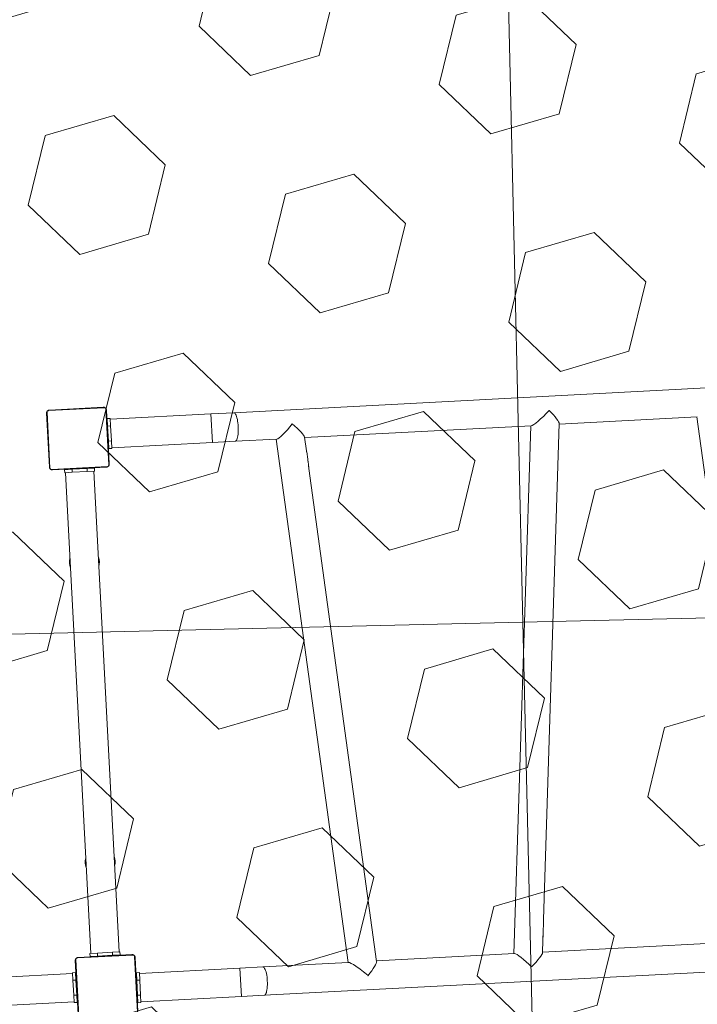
# Model space of a CAD drawing. Header units: millimetres. Extents: x 2943 to 3105, y 1618 to 1828.
# Tile 29 of 81: x 3007.851 to 3008.755, y 1761.639 to 1762.952. Entities that reach past the tile are written whole.
import ezdxf

# ---------------------------------------------------------------- set-up
doc = ezdxf.new("R2010")
doc.units = ezdxf.units.MM
doc.linetypes.add('1.4_0.7', pattern=[2.1, 1.4, -0.7])
for name, color, linetype, lineweight in [('1 poly easy', 76, '1.4_0.7', 9), ('1_naw mat', 251, 'Continuous', 5), ('1_urządzenie', 7, 'Continuous', 9), ('wymiary', 7, 'Continuous', 9)]:
    doc.layers.add(name, color=color, linetype=linetype, lineweight=lineweight)
picture_1 = doc.add_image_def('image1.jpg', size_in_pixel=(9921, 7015))

msp = doc.modelspace()

# ---------------------------------------------------------------- hatches: boundary and pattern name
at = {"layer": '1 poly easy'}
h = msp.add_hatch(dxfattribs=at)
h.set_pattern_fill('HEX', color=256, scale=0.03, angle=-43.6733)
h.set_pattern_definition([(316.3266854, (-370.3121, 1244.69912), (0.113924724, 0.119326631), [0.09525, -0.1905]), (76.3266854, (-370.3121, 1244.69912), (-0.1603022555, 0.0389983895), [0.09525, -0.1905]), (16.3266854, (-370.2432, 1244.63335), (-0.046377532, 0.15832502), [0.09525, -0.1905])])
h.paths.add_polyline_path([(3012.9516, 1765.2524), (3013.0911, 1759.254), (3004.0935, 1759.0448), (3003.9541, 1765.0432)])

# ---------------------------------------------------------------- linework, layer by layer
at = {"layer": '1_naw mat'}
for points in [[(3010.0222, 1762.1835), (3008.5226, 1762.1486), (3008.4993, 1763.1484), (3009.9989, 1763.1832)], [(3008.5226, 1762.1486), (3007.023, 1762.1138), (3006.9997, 1763.1135), (3008.4993, 1763.1484)], [(3010.0454, 1761.1838), (3008.5458, 1761.1489), (3008.5226, 1762.1486), (3010.0222, 1762.1835)], [(3008.5458, 1761.1489), (3007.0462, 1761.114), (3007.023, 1762.1138), (3008.5226, 1762.1486)]]:
    msp.add_lwpolyline(points, close=True, dxfattribs=at)
at = {"layer": '1_urządzenie', "linetype": 'Continuous'}
for p, q in [((3009.1872, 1762.4832), (3008.1366, 1762.428)), ((3007.9638, 1762.4348), (3007.8894, 1762.4309)), ((3007.8906, 1762.4316), (3007.9625, 1762.4354)), ((3007.8906, 1762.3555), (3007.8868, 1762.4274)), ((3007.8874, 1762.4287), (3007.8913, 1762.3543)), ((3007.9699, 1762.3584), (3007.9659, 1762.4328)), ((3007.9667, 1762.4316), (3007.9705, 1762.3597)), ((3007.9718, 1762.4204), (3007.9678, 1762.4202)), ((3007.9678, 1762.4202), (3007.9683, 1762.4102)), ((3007.9718, 1762.4204), (3007.9723, 1762.4104)), ((3008.1062, 1762.4264), (3007.9719, 1762.4194)), ((3008.1366, 1762.428), (3008.1062, 1762.4264)), ((3008.1081, 1762.3885), (3008.1062, 1762.4264)), ((3008.571, 1762.4128), (3008.7553, 1762.4224)), ((3008.7546, 1762.4224), (3008.8446, 1761.7674)), ((3007.9684, 1762.4082), (3007.9679, 1762.4081)), ((3007.9723, 1762.4104), (3007.9683, 1762.4102)), ((3007.9683, 1762.4102), (3007.9694, 1762.3902)), ((3007.9723, 1762.4104), (3007.9734, 1762.3904)), ((3008.2313, 1762.3949), (3008.5336, 1762.4108)), ((3008.533, 1762.4108), (3008.5106, 1761.7066)), ((3008.5501, 1761.752), (3008.5711, 1762.4135)), ((3008.2338, 1762.3772), (3008.2312, 1762.3956)), ((3007.9688, 1762.3922), (3007.9693, 1762.3922)), ((3007.9734, 1762.3904), (3007.9694, 1762.3902)), ((3007.9694, 1762.3902), (3007.9699, 1762.3802)), ((3007.9734, 1762.3904), (3007.9739, 1762.3804)), ((3007.9738, 1762.3814), (3008.1081, 1762.3885)), ((3008.1081, 1762.3885), (3008.1386, 1762.3901)), ((3008.1386, 1762.3901), (3008.1939, 1762.393)), ((3008.1933, 1762.3929), (3008.2892, 1761.695)), ((3007.9739, 1762.3804), (3007.9699, 1762.3802)), ((3008.2339, 1762.3764), (3008.2338, 1762.3772)), ((3008.2339, 1762.3759), (3008.2339, 1762.3764)), ((3008.2353, 1762.366), (3008.234, 1762.3759)), ((3007.8935, 1762.3524), (3007.9679, 1762.3563)), ((3007.9667, 1762.3555), (3007.8948, 1762.3517)), ((3008.2353, 1762.366), (3008.2353, 1762.366)), ((3008.2356, 1762.3637), (3008.2353, 1762.366)), ((3008.2356, 1762.3635), (3008.2356, 1762.3637)), ((3008.2364, 1762.358), (3008.2357, 1762.3635)), ((3008.2367, 1762.3557), (3008.2368, 1762.3549)), ((3007.9208, 1762.3526), (3007.9108, 1762.3521)), ((3007.911, 1762.3481), (3007.9108, 1762.3521)), ((3007.921, 1762.3486), (3007.911, 1762.3481)), ((3007.912, 1762.3481), (3007.9457, 1761.707)), ((3007.9408, 1762.3536), (3007.9208, 1762.3526)), ((3007.921, 1762.3486), (3007.9208, 1762.3526)), ((3007.941, 1762.3497), (3007.921, 1762.3486)), ((3007.9228, 1762.3532), (3007.9228, 1762.3527)), ((3007.9388, 1762.3535), (3007.9387, 1762.354)), ((3007.9507, 1762.3542), (3007.9408, 1762.3536)), ((3007.941, 1762.3497), (3007.9408, 1762.3536)), ((3007.9509, 1762.3502), (3007.941, 1762.3497)), ((3007.9836, 1761.709), (3007.95, 1762.3501)), ((3007.9509, 1762.3502), (3007.9507, 1762.3542)), ((3008.3273, 1761.6963), (3008.237, 1762.3535)), ((3008.5499, 1761.7458), (3008.5501, 1761.7506)), ((3008.5501, 1761.7506), (3008.55, 1761.7503)), ((3008.5496, 1761.7389), (3008.5495, 1761.7378)), ((3008.5495, 1761.7322), (3008.5497, 1761.7378)), ((3008.5496, 1761.7378), (3008.5495, 1761.7378)), ((3008.5496, 1761.7378), (3008.5496, 1761.7389)), ((3008.5496, 1761.7389), (3008.5496, 1761.7389)), ((3008.5497, 1761.7389), (3008.5499, 1761.7444)), ((3008.55, 1761.7482), (3008.5499, 1761.7482)), ((3008.5487, 1761.7079), (3008.5493, 1761.7251)), ((3008.8512, 1761.7245), (3008.5487, 1761.7086)), ((3008.5493, 1761.7286), (3008.5492, 1761.7286)), ((3008.5493, 1761.7265), (3008.5494, 1761.7308)), ((3007.9258, 1761.6987), (3007.9297, 1761.6243)), ((3008.0021, 1761.7048), (3007.9277, 1761.7009)), ((3007.9289, 1761.7016), (3008.0008, 1761.7054)), ((3007.9447, 1761.707), (3007.9546, 1761.7075)), ((3007.9447, 1761.707), (3007.9449, 1761.703)), ((3007.9449, 1761.703), (3007.9549, 1761.7035)), ((3007.9546, 1761.7075), (3007.9746, 1761.7085)), ((3007.9546, 1761.7075), (3007.9549, 1761.7035)), ((3007.9549, 1761.7035), (3007.9748, 1761.7045)), ((3007.9569, 1761.7036), (3007.9569, 1761.7031)), ((3007.9729, 1761.7039), (3007.9728, 1761.7044)), ((3007.9746, 1761.7085), (3007.9846, 1761.7091)), ((3007.9746, 1761.7085), (3007.9748, 1761.7045)), ((3007.9748, 1761.7045), (3007.9848, 1761.7051)), ((3007.9846, 1761.7091), (3007.9848, 1761.7051)), ((3008.0082, 1761.6284), (3008.0043, 1761.7028)), ((3008.005, 1761.7016), (3008.0088, 1761.6297)), ((3008.1774, 1761.6511), (3009.228, 1761.7062)), ((3008.5113, 1761.7067), (3008.3272, 1761.697)), ((3007.9289, 1761.6255), (3007.9251, 1761.6974)), ((3008.1449, 1761.6874), (3008.0106, 1761.6804)), ((3008.1754, 1761.689), (3008.1449, 1761.6874)), ((3008.1469, 1761.6495), (3008.1449, 1761.6874)), ((3008.2898, 1761.695), (3008.1754, 1761.689)), ((3007.9215, 1761.6802), (3007.7388, 1761.6706)), ((3007.9215, 1761.6812), (3007.9255, 1761.6814)), ((3007.922, 1761.6712), (3007.9215, 1761.6812)), ((3007.926, 1761.6714), (3007.9255, 1761.6814)), ((3008.0106, 1761.6814), (3008.0066, 1761.6812)), ((3008.0066, 1761.6812), (3008.0071, 1761.6712)), ((3008.0106, 1761.6814), (3008.0111, 1761.6714)), ((3007.922, 1761.6712), (3007.926, 1761.6714)), ((3007.923, 1761.6513), (3007.922, 1761.6712)), ((3007.927, 1761.6515), (3007.926, 1761.6714)), ((3007.9266, 1761.6695), (3007.9261, 1761.6694)), ((3008.0072, 1761.6692), (3008.0067, 1761.6692)), ((3008.0111, 1761.6714), (3008.0071, 1761.6712)), ((3008.0071, 1761.6712), (3008.0082, 1761.6512)), ((3008.0111, 1761.6714), (3008.0122, 1761.6514)), ((3007.923, 1761.6513), (3007.927, 1761.6515)), ((3007.9236, 1761.6413), (3007.923, 1761.6513)), ((3007.9269, 1761.6535), (3007.9274, 1761.6535)), ((3007.9276, 1761.6415), (3007.927, 1761.6515)), ((3008.0076, 1761.6532), (3008.0081, 1761.6532)), ((3008.0122, 1761.6514), (3008.0082, 1761.6512)), ((3008.0082, 1761.6512), (3008.0087, 1761.6412)), ((3008.0122, 1761.6514), (3008.0127, 1761.6414)), ((3008.0126, 1761.6424), (3008.1469, 1761.6495)), ((3008.1469, 1761.6495), (3008.1774, 1761.6511)), ((3007.7408, 1761.6327), (3007.9235, 1761.6423)), ((3007.9236, 1761.6413), (3007.9276, 1761.6415)), ((3008.0127, 1761.6414), (3008.0087, 1761.6412))]:
    msp.add_line(p, q, dxfattribs=at)
at = {"layer": '1_urządzenie', "linetype": 'Continuous', "flags": 128}
for points in [[(3008.1366, 1762.428), (3008.1369, 1762.428), (3008.1376, 1762.4277), (3008.1383, 1762.427), (3008.139, 1762.426), (3008.1397, 1762.4247), (3008.1403, 1762.4231), (3008.1409, 1762.4212), (3008.1414, 1762.4191), (3008.1418, 1762.4168), (3008.1422, 1762.4144), (3008.1425, 1762.4119), (3008.1426, 1762.4093), (3008.1427, 1762.4067), (3008.1427, 1762.4042), (3008.1426, 1762.4017), (3008.1424, 1762.3994), (3008.1421, 1762.3973), (3008.1418, 1762.3954), (3008.1413, 1762.3937), (3008.1408, 1762.3923), (3008.1402, 1762.3912), (3008.1396, 1762.3905), (3008.1389, 1762.3901), (3008.1386, 1762.3901)], [(3008.1754, 1761.689), (3008.1757, 1761.689), (3008.1764, 1761.6887), (3008.1771, 1761.688), (3008.1778, 1761.687), (3008.1785, 1761.6857), (3008.1791, 1761.6841), (3008.1797, 1761.6822), (3008.1802, 1761.6801), (3008.1806, 1761.6779), (3008.181, 1761.6754), (3008.1812, 1761.6729), (3008.1814, 1761.6703), (3008.1815, 1761.6677), (3008.1815, 1761.6652), (3008.1814, 1761.6627), (3008.1812, 1761.6604), (3008.1809, 1761.6583), (3008.1805, 1761.6564), (3008.1801, 1761.6547), (3008.1796, 1761.6533), (3008.179, 1761.6523), (3008.1784, 1761.6515), (3008.1777, 1761.6511), (3008.1774, 1761.6511)]]:
    msp.add_lwpolyline(points, dxfattribs=at)
at = {"layer": '1_urządzenie', "linetype": 'Continuous'}
for centre, radius, start, end in [((3007.9625, 1762.4339), 0.00154, 36.5114, 91.3891), ((3007.8884, 1762.4275), 0.00154, 126.5114, 181.3891), ((3007.8907, 1762.4301), 0.00154, 94.6206, 149.4983), ((3007.9652, 1762.4315), 0.00154, 4.6206, 59.4983), ((3007.8921, 1762.3556), 0.00154, 184.6206, 239.4983), ((3007.9666, 1762.357), 0.00154, 274.6206, 329.4983), ((3007.9689, 1762.3597), 0.00154, 306.5114, 1.3891), ((3007.8948, 1762.3533), 0.00154, 216.5114, 271.3891), ((3007.9373, 1762.2283), 0.02, 164.81, 201.1997), ((3007.9373, 1762.2283), 0.02, 344.81, 21.1997), ((3007.9583, 1761.8288), 0.02, 164.81, 201.1997), ((3007.9583, 1761.8288), 0.02, 344.81, 21.1997), ((3007.9267, 1761.6975), 0.00154, 126.5114, 181.3891), ((3007.929, 1761.7001), 0.00154, 94.6206, 149.4983), ((3008.0009, 1761.7039), 0.00154, 36.5114, 91.3891), ((3008.0035, 1761.7015), 0.00154, 4.6206, 59.4983)]:
    msp.add_arc(centre, radius, start, end, dxfattribs=at)
for centre, major_axis, ratio, start_param, end_param in [((3008.5526, 1762.4308), (0.0195, 0.0199), 0.124618, 3.276338, 4.847134), ((3008.5526, 1762.4308), (-0.0183, 0.0179), 0.147477, 4.577644, 4.587599), ((3008.5526, 1762.4308), (0.0195, 0.0199), 0.124618, 4.847134, 4.855493), ((3008.5526, 1762.4308), (-0.0183, 0.0179), 0.147477, 3.276338, 4.577644), ((3008.2097, 1762.4128), (0.0163, 0.0197), 0.147477, 3.276338, 4.847134), ((3008.2097, 1762.4128), (0.0214, -0.0177), 0.124618, 0.134745, 1.436051), ((3008.5291, 1761.6886), (-0.0183, 0.0179), 0.147477, 4.577644, 6.14844), ((3008.5291, 1761.6886), (0.0195, 0.0199), 0.124618, 4.847134, 6.14844), ((3008.3108, 1761.6771), (0.0214, -0.0177), 0.124618, 1.436051, 3.006848), ((3008.3108, 1761.6771), (0.0163, 0.0197), 0.147477, 4.847134, 6.14844), ((3008.3108, 1761.6771), (0.0163, 0.0197), 0.147477, 4.837179, 4.847134), ((3008.3108, 1761.6771), (0.0214, -0.0177), 0.124618, 1.427692, 1.436051)]:
    msp.add_ellipse(centre, major_axis=major_axis, ratio=ratio, start_param=start_param, end_param=end_param, dxfattribs=at)
for points, knots in [([(3007.9625, 1762.4354), (3007.9626, 1762.4354), (3007.9629, 1762.4354), (3007.9633, 1762.4354), (3007.9638, 1762.4353), (3007.9642, 1762.4351), (3007.9646, 1762.435), (3007.9649, 1762.4348), (3007.9651, 1762.4346), (3007.9653, 1762.4344), (3007.9655, 1762.4342), (3007.9658, 1762.434), (3007.966, 1762.4337), (3007.9662, 1762.4334), (3007.9663, 1762.4331), (3007.9664, 1762.4329), (3007.9665, 1762.4326), (3007.9666, 1762.4322), (3007.9667, 1762.4319), (3007.9667, 1762.4317), (3007.9667, 1762.4316)], [0, 0, 0, 0, 0.071127, 0.142958, 0.220441, 0.299448, 0.351971, 0.405225, 0.4471, 0.489427, 0.531632, 0.574316, 0.62812, 0.682791, 0.731145, 0.77996, 0.833942, 0.888372, 0.944016, 1, 1, 1, 1]), ([(3007.9659, 1762.4328), (3007.9659, 1762.433), (3007.9659, 1762.4333), (3007.9657, 1762.4338), (3007.9655, 1762.434), (3007.9652, 1762.4343), (3007.965, 1762.4345), (3007.9646, 1762.4347), (3007.9642, 1762.4348), (3007.9639, 1762.4348), (3007.9638, 1762.4348)], [0, 0, 0, 0, 0.244996, 0.340931, 0.437639, 0.508581, 0.579548, 0.675598, 0.836538, 1, 1, 1, 1]), ([(3007.8868, 1762.4274), (3007.8868, 1762.4276), (3007.8868, 1762.4278), (3007.8868, 1762.4282), (3007.8869, 1762.4287), (3007.8871, 1762.4291), (3007.8873, 1762.4295), (3007.8874, 1762.4298), (3007.8876, 1762.43), (3007.8878, 1762.4303), (3007.888, 1762.4305), (3007.8882, 1762.4307), (3007.8885, 1762.4309), (3007.8888, 1762.4311), (3007.8891, 1762.4312), (3007.8894, 1762.4314), (3007.8897, 1762.4315), (3007.89, 1762.4315), (3007.8903, 1762.4316), (3007.8905, 1762.4316), (3007.8906, 1762.4316)], [0, 0, 0, 0, 0.071127, 0.142958, 0.220441, 0.299448, 0.351971, 0.405225, 0.4471, 0.489427, 0.531632, 0.574316, 0.62812, 0.682791, 0.731145, 0.77996, 0.833942, 0.888372, 0.944016, 1, 1, 1, 1]), ([(3007.8894, 1762.4309), (3007.8892, 1762.4308), (3007.8889, 1762.4308), (3007.8885, 1762.4306), (3007.8882, 1762.4304), (3007.8879, 1762.4302), (3007.8877, 1762.4299), (3007.8875, 1762.4295), (3007.8874, 1762.4291), (3007.8874, 1762.4288), (3007.8874, 1762.4287)], [0, 0, 0, 0, 0.244996, 0.340931, 0.437639, 0.508581, 0.579548, 0.675598, 0.836538, 1, 1, 1, 1]), ([(3007.8948, 1762.3517), (3007.8947, 1762.3517), (3007.8944, 1762.3517), (3007.894, 1762.3518), (3007.8935, 1762.3519), (3007.8931, 1762.352), (3007.8927, 1762.3522), (3007.8924, 1762.3523), (3007.8922, 1762.3525), (3007.892, 1762.3527), (3007.8917, 1762.3529), (3007.8915, 1762.3531), (3007.8913, 1762.3534), (3007.8911, 1762.3537), (3007.891, 1762.354), (3007.8909, 1762.3543), (3007.8907, 1762.3546), (3007.8907, 1762.3549), (3007.8906, 1762.3552), (3007.8906, 1762.3554), (3007.8906, 1762.3555)], [0, 0, 0, 0, 0.0711266, 0.1429581, 0.2204411, 0.2994482, 0.3519707, 0.4052251, 0.4470998, 0.4894268, 0.5316325, 0.5743165, 0.6281199, 0.6827914, 0.7311454, 0.7799603, 0.8339417, 0.8883723, 0.9440159, 1, 1, 1, 1]), ([(3007.9705, 1762.3597), (3007.9705, 1762.3596), (3007.9705, 1762.3593), (3007.9704, 1762.3589), (3007.9703, 1762.3584), (3007.9702, 1762.358), (3007.97, 1762.3576), (3007.9699, 1762.3574), (3007.9697, 1762.3571), (3007.9695, 1762.3569), (3007.9693, 1762.3567), (3007.9691, 1762.3565), (3007.9688, 1762.3562), (3007.9685, 1762.3561), (3007.9682, 1762.3559), (3007.9679, 1762.3558), (3007.9676, 1762.3557), (3007.9673, 1762.3556), (3007.967, 1762.3555), (3007.9668, 1762.3555), (3007.9667, 1762.3555)], [0, 0, 0, 0, 0.071127, 0.142958, 0.220441, 0.299448, 0.351971, 0.405225, 0.4471, 0.489427, 0.531632, 0.574316, 0.62812, 0.682791, 0.731145, 0.77996, 0.833942, 0.888372, 0.944016, 1, 1, 1, 1]), ([(3007.9679, 1762.3563), (3007.9681, 1762.3563), (3007.9684, 1762.3563), (3007.9688, 1762.3565), (3007.9691, 1762.3567), (3007.9694, 1762.357), (3007.9696, 1762.3572), (3007.9697, 1762.3576), (3007.9699, 1762.358), (3007.9699, 1762.3583), (3007.9699, 1762.3584)], [0, 0, 0, 0, 0.244996, 0.340931, 0.437639, 0.508581, 0.579548, 0.675598, 0.836538, 1, 1, 1, 1]), ([(3008.2367, 1762.3557), (3008.2366, 1762.3562), (3008.2365, 1762.357), (3008.2365, 1762.3577), (3008.2364, 1762.358)], [0, 0, 0, 0, 0.574226, 1, 1, 1, 1]), ([(3008.237, 1762.3535), (3008.237, 1762.3538), (3008.2369, 1762.3544), (3008.2368, 1762.3553), (3008.2367, 1762.3557)], [0, 0, 0, 0, 0.478809, 1, 1, 1, 1]), ([(3007.8913, 1762.3543), (3007.8913, 1762.3543), (3007.8914, 1762.3542), (3007.8914, 1762.354), (3007.8914, 1762.3539), (3007.8914, 1762.3538), (3007.8915, 1762.3536), (3007.8915, 1762.3535), (3007.8916, 1762.3534), (3007.8917, 1762.3533), (3007.8918, 1762.3532), (3007.8919, 1762.353), (3007.892, 1762.3529), (3007.8921, 1762.3528), (3007.8922, 1762.3528), (3007.8923, 1762.3527), (3007.8924, 1762.3526), (3007.8924, 1762.3526), (3007.8925, 1762.3525), (3007.8926, 1762.3525), (3007.8927, 1762.3525), (3007.8929, 1762.3524), (3007.893, 1762.3524), (3007.8931, 1762.3524), (3007.8932, 1762.3524), (3007.8933, 1762.3524), (3007.8934, 1762.3524), (3007.8935, 1762.3524), (3007.8935, 1762.3524)], [0, 0, 0, 0, 0.060585, 0.121368, 0.183, 0.214013, 0.2451, 0.292733, 0.340892, 0.364698, 0.413046, 0.437729, 0.486173, 0.508682, 0.543692, 0.579675, 0.603371, 0.627261, 0.651393, 0.675825, 0.715431, 0.755354, 0.796013, 0.836842, 0.877431, 0.918113, 0.959026, 1, 1, 1, 1]), ([(3008.5498, 1761.7482), (3008.5499, 1761.7488), (3008.5499, 1761.7496), (3008.55, 1761.7505), (3008.55, 1761.7513), (3008.5501, 1761.7518), (3008.5501, 1761.752), (3008.5501, 1761.752)], [0, 0, 0, 0, 0.330249, 0.497041, 0.66383, 0.995582, 1, 1, 1, 1]), ([(3008.55, 1761.7503), (3008.55, 1761.7502), (3008.55, 1761.7498), (3008.55, 1761.749), (3008.55, 1761.7485), (3008.55, 1761.7482)], [0, 0, 0, 0, 0.254789, 0.680433, 1, 1, 1, 1]), ([(3008.5499, 1761.7444), (3008.5499, 1761.7446), (3008.5499, 1761.7449), (3008.5498, 1761.746), (3008.5498, 1761.7472), (3008.5498, 1761.7479), (3008.5498, 1761.7482)], [0, 0, 0, 0, 0.222418, 0.52881, 0.809604, 1, 1, 1, 1]), ([(3008.5499, 1761.7482), (3008.5498, 1761.7478), (3008.5498, 1761.7472), (3008.5498, 1761.7467), (3008.5498, 1761.7465)], [0, 0, 0, 0, 0.6383746, 1, 1, 1, 1]), ([(3008.5499, 1761.7501), (3008.5499, 1761.7499), (3008.5499, 1761.7493), (3008.5499, 1761.7486), (3008.5499, 1761.7482)], [0, 0, 0, 0, 0.433242, 1, 1, 1, 1]), ([(3008.55, 1761.7482), (3008.5499, 1761.7477), (3008.5499, 1761.7469), (3008.5499, 1761.7459), (3008.5499, 1761.7453), (3008.5499, 1761.7452), (3008.5499, 1761.7452)], [0, 0, 0, 0, 0.365036, 0.615347, 0.86564, 1, 1, 1, 1]), ([(3008.5492, 1761.7287), (3008.5492, 1761.7292), (3008.5493, 1761.7302), (3008.5494, 1761.7315), (3008.5495, 1761.7319), (3008.5495, 1761.7322)], [0, 0, 0, 0, 0.341077, 0.681624, 1, 1, 1, 1]), ([(3008.5493, 1761.7304), (3008.5493, 1761.7303), (3008.5493, 1761.7299), (3008.5493, 1761.7292), (3008.5492, 1761.7288), (3008.5492, 1761.7286)], [0, 0, 0, 0, 0.2502435, 0.7834246, 1, 1, 1, 1]), ([(3008.5493, 1761.7251), (3008.5493, 1761.7251), (3008.5493, 1761.7252), (3008.5492, 1761.7258), (3008.5492, 1761.7267), (3008.5492, 1761.7278), (3008.5492, 1761.7284), (3008.5492, 1761.7287)], [0, 0, 0, 0, 0.004437, 0.280041, 0.555585, 0.839609, 1, 1, 1, 1]), ([(3008.5492, 1761.7286), (3008.5492, 1761.7283), (3008.5492, 1761.7277), (3008.5492, 1761.7273), (3008.5492, 1761.7271)], [0, 0, 0, 0, 0.580252, 1, 1, 1, 1]), ([(3008.5493, 1761.7286), (3008.5493, 1761.7283), (3008.5493, 1761.7277), (3008.5493, 1761.7269), (3008.5493, 1761.7263), (3008.5493, 1761.726), (3008.5492, 1761.726), (3008.5492, 1761.7259)], [0, 0, 0, 0, 0.256561, 0.492925, 0.728469, 0.930422, 1, 1, 1, 1]), ([(3008.5494, 1761.7308), (3008.5494, 1761.7307), (3008.5494, 1761.7306), (3008.5494, 1761.73), (3008.5494, 1761.7292), (3008.5493, 1761.7288), (3008.5493, 1761.7286)], [0, 0, 0, 0, 0.083892, 0.423596, 0.833499, 1, 1, 1, 1]), ([(3007.9251, 1761.6974), (3007.9251, 1761.6976), (3007.9251, 1761.6978), (3007.9252, 1761.6983), (3007.9253, 1761.6987), (3007.9254, 1761.6991), (3007.9256, 1761.6995), (3007.9257, 1761.6998), (3007.9259, 1761.7), (3007.9261, 1761.7003), (3007.9263, 1761.7005), (3007.9265, 1761.7007), (3007.9268, 1761.7009), (3007.9271, 1761.7011), (3007.9274, 1761.7012), (3007.9277, 1761.7014), (3007.928, 1761.7015), (3007.9283, 1761.7015), (3007.9286, 1761.7016), (3007.9288, 1761.7016), (3007.9289, 1761.7016)], [0, 0, 0, 0, 0.071127, 0.142958, 0.220441, 0.299448, 0.351971, 0.405225, 0.4471, 0.489427, 0.531632, 0.574316, 0.62812, 0.682791, 0.731145, 0.77996, 0.833942, 0.888372, 0.944016, 1, 1, 1, 1]), ([(3007.9277, 1761.7009), (3007.9275, 1761.7008), (3007.9272, 1761.7008), (3007.9268, 1761.7006), (3007.9265, 1761.7004), (3007.9263, 1761.7002), (3007.9261, 1761.6999), (3007.9259, 1761.6995), (3007.9258, 1761.6991), (3007.9258, 1761.6988), (3007.9258, 1761.6987)], [0, 0, 0, 0, 0.244996, 0.340931, 0.437639, 0.508581, 0.579548, 0.675598, 0.836538, 1, 1, 1, 1]), ([(3008.0008, 1761.7054), (3008.001, 1761.7054), (3008.0012, 1761.7054), (3008.0016, 1761.7054), (3008.0021, 1761.7053), (3008.0025, 1761.7051), (3008.0029, 1761.705), (3008.0032, 1761.7048), (3008.0034, 1761.7046), (3008.0037, 1761.7044), (3008.0039, 1761.7042), (3008.0041, 1761.704), (3008.0043, 1761.7037), (3008.0045, 1761.7034), (3008.0046, 1761.7032), (3008.0048, 1761.7029), (3008.0049, 1761.7026), (3008.0049, 1761.7022), (3008.005, 1761.7019), (3008.005, 1761.7017), (3008.005, 1761.7016)], [0, 0, 0, 0, 0.071127, 0.142958, 0.220441, 0.299448, 0.351971, 0.405225, 0.4471, 0.489427, 0.531632, 0.574316, 0.62812, 0.682791, 0.731145, 0.77996, 0.833942, 0.888372, 0.944016, 1, 1, 1, 1]), ([(3008.0043, 1761.7028), (3008.0042, 1761.703), (3008.0042, 1761.7033), (3008.004, 1761.7038), (3008.0038, 1761.704), (3008.0036, 1761.7043), (3008.0033, 1761.7045), (3008.0029, 1761.7047), (3008.0025, 1761.7048), (3008.0022, 1761.7048), (3008.0021, 1761.7048)], [0, 0, 0, 0, 0.244996, 0.340931, 0.437639, 0.508581, 0.579548, 0.675598, 0.836538, 1, 1, 1, 1])]:
    msp.add_open_spline(points, degree=3, knots=knots, dxfattribs=at)

# ---------------------------------------------------------------- pictures from other files: only their frames are drawn
at = {"layer": 'wymiary'}
image = msp.add_image(picture_1, insert=(3104.8897, 1618.2605), size_in_units=(209.9945, 148.4842), rotation=90, dxfattribs=dict(at, fade=54))
image.dxf.flags = 7

doc.saveas('drawing.dxf')
